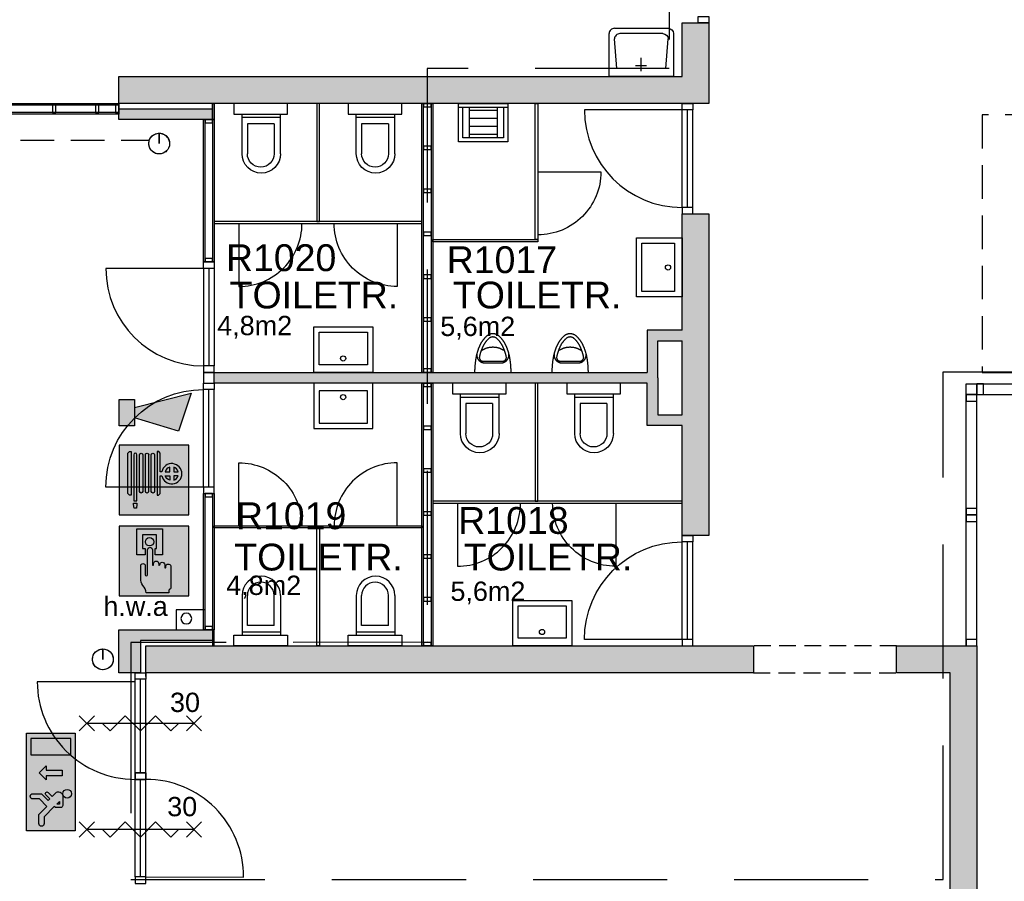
# Model space of a CAD drawing. Header units: millimetres. Extents: x 0 to 116900, y 0 to 82100.
# Tile 17 of 30: x 36227 to 45407, y 51808 to 59840. Entities that reach past the tile are written whole.
import ezdxf
from ezdxf.enums import TextEntityAlignment as Align

# ---------------------------------------------------------------- set-up
doc = ezdxf.new("R2010")
doc.units = ezdxf.units.MM
doc.header["$LTSCALE"] = 50
doc.header["$MEASUREMENT"] = 0
for name, pattern in [('B0403', [37.5, 25, -12.5]), ('B0701', [9.375, 6.25, -3.125]), ('B0702', [4.6875, 3.125, -1.5625]), ('DASHED', [75, 50, -25])]:
    doc.linetypes.add(name, pattern=pattern)
doc.layers.get('0').update_dxf_attribs({"color": 8, "linetype": 'CONTINUOUS'})
for name, color, linetype in [('AA22XI--_HOUT', 9, 'CONTINUOUS'), ('AA65----_BEVEILIGING', 240, 'CONTINUOUS'), ('AI65----_BEVEILIGING', 1, 'CONTINUOUS'), ('AL22XI--_HOUT', 1, 'CONTINUOUS'), ('AL65----_BEVEILIGING', 240, 'CONTINUOUS'), ('AL74----_INRSANITAIR', 1, 'CONTINUOUS'), ('ALR3OR3-_OPPR30', 150, 'B0403'), ('AT$1A---_ALGEMEEN', 7, 'CONTINUOUS'), ('AT65---_BEVEILIGING', 7, 'CONTINUOUS'), ('LAYER01', 252, 'CONTINUOUS'), ('LAYER28', 8, 'CONTINUOUS'), ('LAYER30', 1, 'CONTINUOUS'), ('LAYER31', 7, 'CONTINUOUS'), ('LAYER74', 1, 'DASHED')]:
    doc.layers.add(name, color=color, linetype=linetype)
doc.styles.add('01_100', font='arial.ttf', dxfattribs={"height": 180})
doc.styles.add('02_100', font='arial.ttf', dxfattribs={"height": 250})
doc.styles.add('03_1', font='arial.ttf', dxfattribs={"height": 3.5})
doc.styles.add('03_50', font='arial.ttf', dxfattribs={"height": 175})

# ---------------------------------------------------------------- blocks, each defined once
blk = doc.blocks.new('RR194')
at = {"layer": 'LAYER28', "color": 2, "linetype": 'Continuous'}
blk.add_lwpolyline([(-96.851562, 0, -1), (96.851562, 0, -1)], format="xyb", close=True, dxfattribs=at)
blk = doc.blocks.new('P74BA-AB')
at = {"layer": 'LAYER74', "color": 1, "linetype": 'Continuous'}
for points in [[(-300, -400), (-300, 0), (300, 0), (300, -400)], [(-229, -75), (-250, -350)], [(-225, -75), (225, -75)], [(0, -50), (0, -175)], [(229, -75), (250, -350)], [(-47, -100), (53, -100)], [(250, -450), (-250, -450)], [(-200, -400), (200, -400)]]:
    blk.add_lwpolyline(points, dxfattribs=at)
for points in [[(-200, -400, -0.414213), (-250, -350)], [(200, -400, 0.414214), (250, -350)], [(-250, -450, -0.414213), (-300, -400)], [(250, -450, 0.414214), (300, -400)]]:
    blk.add_lwpolyline(points, format="xyb", dxfattribs=at)
blk = doc.blocks.new('P74A1-AB')
at = {"layer": 'LAYER74', "color": 1, "linetype": 'Continuous'}
blk.add_lwpolyline([(-250, -20), (-250, -120), (250, -120), (250, -20)], close=True, dxfattribs=at)
for points in [[(-175, -490), (-175, -120)], [(-175, -150), (185, -150)], [(185, -490), (185, -120)], [(125, -210), (-125, -210)], [(-125, -210), (-125, -490)], [(125, -210), (125, -490)]]:
    blk.add_lwpolyline(points, dxfattribs=at)
for points in [[(185, -490, -0.999999), (-175, -490)], [(125, -490, -0.999997), (-125, -490)]]:
    blk.add_lwpolyline(points, format="xyb", dxfattribs=at)
blk = doc.blocks.new('A-H-74-061S')
at = {"layer": 'AL74----_INRSANITAIR'}
for points in [[(275, 424.3), (275, 0), (-275, 0), (-275, 424.3)], [(-225, 374.3), (225, 374.3), (225, 71.7), (-225, 71.7)]]:
    blk.add_lwpolyline(points, close=True, dxfattribs=at)
blk.add_circle((-1.5, 130.4), 24.3, dxfattribs=at)
at = {"style": '03_50', "flags": 3}
blk.add_attdef('TEKST', text='', height=100, dxfattribs=at).set_placement((0.3, 0), align=Align.TOP_RIGHT)
blk = doc.blocks.new('A-H-74-061Y')
at = {"layer": 'AL74----_INRSANITAIR'}
for points in [[(275, -424.3), (275, 0), (-275, 0), (-275, -424.3)], [(-225, -374.3), (225, -374.3), (225, -71.7), (-225, -71.7)]]:
    blk.add_lwpolyline(points, close=True, dxfattribs=at)
blk.add_circle((-1.5, -130.4), 24.3, dxfattribs=at)
at = {"style": '03_50', "flags": 3}
blk.add_attdef('TEKST', text='', height=100, dxfattribs=at).set_placement((0.3, 0), align=Align.RIGHT)
blk = doc.blocks.new('P-N-00-001_1407')
at = {"layer": 'LAYER74'}
blk.add_lwpolyline([(0, 0, 0.048328), (-14.1, 145.9, 0.062084), (-49.8, 254.6, 0.102751), (-113.1, 338.6, 0.181983), (-170, 360, 0.181983), (-226.9, 338.6, 0.102751), (-290.2, 254.6, 0.062084), (-325.9, 145.9, 0.048328), (-340, 0)], format="xyb", close=True, dxfattribs=at)
at = {"layer": 'LAYER74', "flags": 128}
blk.add_lwpolyline([(-43.5, 140, 0.000065), (-43.6, 140.2, 0.062084), (-76.9, 241.7, 0.102751), (-132.9, 316, 0.181983), (-170, 330, 0.181983), (-207.1, 316, 0.102751), (-263.1, 241.7, 0.062084), (-296.4, 140.2, 0.000065), (-296.5, 140, 0.42619), (-260, 105), (-80, 105, 0.42619)], format="xyb", close=True, dxfattribs=at)
blk.add_lwpolyline([(-317.9, 180, 0.423058), (-260, 90), (-80, 90, 0.423058), (-22.1, 180)], format="xyb", dxfattribs=at)
at = {"layer": 'LAYER74'}
blk.add_arc((-170, 37.7), 196.2, 55.82478, 124.17522, dxfattribs=at)
blk = doc.blocks.new('A-H-74-058')
at = {"layer": 'AL74----_INRSANITAIR'}
for p, q in [((-131.2, -40), (-131.2, -320)), ((-131.2, -64.6), (131.2, -64.6)), ((131.2, -40), (131.2, -320)), ((-131.2, -139.6), (131.2, -139.6)), ((-131.2, -213.6), (131.2, -213.6)), ((-131.2, -288.6), (131.2, -288.6))]:
    blk.add_line(p, q, dxfattribs=at)
blk.add_lwpolyline([(-230, 0), (230, 0), (230, -40), (-230, -40)], close=True, dxfattribs=at)
for points in [[(230, -40), (230, -360), (-230, -360), (-230, -40)], [(190, -40), (190, -320), (-190, -320), (-190, -40)]]:
    blk.add_lwpolyline(points, dxfattribs=at)
at = {"style": '03_50', "flags": 3}
blk.add_attdef('TEKST', (0, 0), '', height=100, dxfattribs=at)
blk = doc.blocks.new('B1H-65S00I')
at = {"layer": 'AA65----_BEVEILIGING', "extrusion": (0, 0, -1)}
h = blk.add_hatch(color=256, dxfattribs=at)
h.paths.add_polyline_path([(-258.1, 135.8), (-167.5, -135.8), (146.8, -41.8), (146.8, 33.6)])
h.paths.add_polyline_path([(146.8, -99.5), (147.9, -99.5), (258.1, -99.5), (258.1, 91.3), (146.8, 91.3)])
at = {"layer": 'AI65----_BEVEILIGING', "extrusion": (0, 0, -1)}
blk.add_lwpolyline([(258.1, 91.3), (146.8, 91.3), (146.8, -99.5), (147.9, -99.5), (258.1, -99.5)], close=True, dxfattribs=at)
blk.add_lwpolyline([(146.8, 33.6), (-258.1, 135.8), (-167.5, -135.8), (146.8, -41.8)], dxfattribs=at)
blk = doc.blocks.new('B1H-65S00K')
at = {"layer": 'AA65----_BEVEILIGING'}
h = blk.add_hatch(color=256, dxfattribs=at)
h.paths.add_polyline_path([(0, -9.8), (0, 0), (-10.3, 0), (-10.3, -19.3), (-10.3, -28.4, 0.829071), (-2.8, -28.4), (-2.8, -19.3, -0.133822)])
h.paths.add_polyline_path([(250, 0), (0, 0), (0, -9.8, -0.762289), (34.8, -20.1), (34.8, -29.1, 0.829071), (42.3, -29.1), (42.3, -27.9, -0.973711), (77.2, -26.6), (77.2, -37.6), (77.2, -46.6, 0.829071), (84.7, -46.6), (84.7, -42, -0.937999), (121.5, -37.3), (121.5, -184.9, -0.30588), (106.3, -210.2), (106.3, -229.4), (0, -229.4), (0, -250), (250, -250)])
h.paths.add_polyline_path([(250, 250), (0, 250), (0, 229.4), (61.9, 229.4), (61.9, 44.4), (7.8, 44.4), (7.8, 87.9), (18.5, 87.9), (18.5, 186), (0, 186), (0, 0), (250, 0)])
h.paths.add_polyline_path([(-123.1, 229.4), (0, 229.4), (0, 250), (-250, 250), (-250, 0), (-45.9, 0), (-45.9, 79.6, -1), (-10.3, 79.6), (-10.3, 0), (0, 0), (0, 186), (-80.7, 186), (-80.7, 87.9), (-62.2, 87.9), (-62.2, 44.4), (-123.1, 44.4)])
h.paths.add_polyline_path([(-1.1, 137.4, -1), (-61.1, 137.4, -1)], flags=16)
h.paths.add_polyline_path([(-94.8, -125.2), (-94.8, -35.4, -1), (-62.3, -35.4), (-62.3, -98.9, 1), (-45.9, -98.9), (-45.9, 0), (-250, 0), (-250, -250), (0, -250), (0, -229.4), (-55.1, -229.4, 0.175876), (-79.6, -176.2, -0.178536)])
at = {"layer": 'AI65----_BEVEILIGING'}
h = blk.add_hatch(color=255, dxfattribs=at)
h.paths.add_polyline_path([(61.9, 229.4), (-123.1, 229.4), (-123.1, 44.4), (-62.2, 44.4), (-62.2, 87.9), (-80.7, 87.9), (-80.7, 186), (18.5, 186), (18.5, 87.9), (7.8, 87.9), (7.8, 44.4), (61.9, 44.4)])
h.paths.add_polyline_path([(-1.1, 137.4, 1), (-61.1, 137.4, 1)], flags=17)
h.paths.add_polyline_path([(-10.3, 79.6, 1), (-45.9, 79.6), (-45.9, -98.9, -1), (-62.3, -98.9), (-62.3, -35.4, 1), (-94.8, -35.4), (-94.8, -125.2, 0.178536), (-79.6, -176.2, -0.175876), (-55.1, -229.4), (106.3, -229.4), (106.3, -210.2, 0.30588), (121.5, -184.9), (121.5, -37.3, 0.937999), (84.7, -42), (84.7, -46.6, -0.829071), (77.2, -46.6), (77.2, -37.6), (77.2, -26.6, 0.963386), (42.3, -27.5), (42.3, -29.1, -0.829071), (34.8, -29.1), (34.8, -19.4, 0.980219), (-2.8, -19.3), (-2.8, -28.4, -0.829071), (-10.3, -28.4), (-10.3, -19.3)])
at = {"layer": 'AA65----_BEVEILIGING'}
blk.add_lwpolyline([(-250, -250), (250, -250), (250, 250), (-250, 250)], close=True, dxfattribs=at)
at = {"layer": 'AI65----_BEVEILIGING', "color": 255, "flags": 128}
blk.add_lwpolyline([(-62.2, 44.4), (-123.1, 44.4), (-123.1, 229.4), (61.9, 229.4), (61.9, 44.4), (7.8, 44.4), (7.8, 87.9), (18.5, 87.9), (18.5, 186), (-80.7, 186), (-80.7, 87.9), (-62.2, 87.9)], close=True, dxfattribs=at)
at = {"layer": 'AI65----_BEVEILIGING', "color": 255}
blk.add_lwpolyline([(-10.3, 79.6), (-10.3, -19.3), (-10.3, -28.4, 0.829071), (-2.8, -28.4), (-2.8, -19.3, -0.997909), (34.8, -20.1), (34.8, -29.1, 0.829071), (42.3, -29.1), (42.3, -27.5, -0.963386), (77.2, -26.6), (77.2, -37.6), (77.2, -46.6, 0.829071), (84.7, -46.6), (84.7, -42, -0.937999), (121.5, -37.3), (121.5, -184.9, -0.30588), (106.3, -210.2), (106.3, -229.4), (-55.1, -229.4, 0.175876), (-79.6, -176.2, -0.178536), (-94.8, -125.2), (-94.8, -35.4, -1), (-62.3, -35.4), (-62.3, -98.9, 1), (-45.9, -98.9), (-45.9, 79.6, -1)], format="xyb", close=True, dxfattribs=at)
blk.add_circle((-31.1, 137.4), 30, dxfattribs=at)
blk = doc.blocks.new('B1H-65S009')
at = {"layer": 'AA65----_BEVEILIGING'}
h = blk.add_hatch(color=256, dxfattribs=at)
h.paths.add_polyline_path([(250, 0.6), (185.4, 0.6, -0.494077), (70.2, 0.6), (45.9, 0.6), (45.9, -97.9), (33.7, -109.2), (23.2, -109.2), (23.2, 0.6), (4.4, 0.6), (4.4, -82.8, -0.229189), (0, -91.9), (0, -249.4), (250, -249.4)])
h.paths.add_polyline_path([(0, -91.9, -0.627062), (-18.9, -82.8), (-18.9, 0.6), (-37.7, 0.6), (-37.7, -82.8, -0.999958), (-61, -82.8), (-61, 0.6), (-79.8, 0.6), (-79.8, -82.8, -0.999958), (-103.1, -82.8), (-103.1, 0.6), (-121.8, 0.6), (-121.8, -149.9), (-145.2, -149.9), (-145.2, 0.6), (-164, 0.6), (-164, -109.2), (-174.5, -109.2), (-186.7, -97.9), (-186.7, 0.6), (-250, 0.6), (-250, -249.4), (0, -249.4)])
h.paths.add_polyline_path([(-121.8, -177.1), (-126, -202.3), (-141, -202.3), (-145.3, -176.9), (-145.3, -167), (-121.8, -167)], flags=16)
h.paths.add_polyline_path([(-186.7, 193), (-175.2, 204.3), (-164, 204.3), (-164, 0.6), (-145.2, 0.6), (-145.2, 180.4, -1), (-121.9, 180.4), (-121.8, 0.6), (-103.1, 0.6), (-103.1, 180.4, -1.000049), (-79.7, 180.4, -0.999944), (-79.8, 180.4), (-79.8, 0.6), (-61, 0.6), (-61, 180.4, -1.000049), (-37.6, 180.4, -0.999944), (-37.7, 180.4), (-37.7, 0.6), (-18.9, 0.6), (-18.9, 180.4, -0.625683), (0, 189.6), (0, 250.6), (-250, 250.6), (-250, 0.6), (-186.7, 0.6)])
h.paths.add_polyline_path([(250, 250.6), (0, 250.6), (0, 189.6, -0.230278), (4.5, 180.4, -0.999944), (4.4, 180.4), (4.4, 0.6), (23.2, 0.6), (23.2, 204.3), (34.4, 204.3), (45.9, 193), (45.9, 59.1), (56.8, 59.1, -1.256433), (185.4, 0.6), (250, 0.6)])
h.paths.add_polyline_path([(56.8, 30.2), (45.9, 30.2), (45.9, 0.6), (70.2, 0.6, -0.113645)], flags=17)
h.paths.add_polyline_path([(113.4, 30.2), (80.8, 30.2, 0.205494), (105.9, 0.6), (113.4, 0.6)], flags=17)
h.paths.add_polyline_path([(113.4, 91.7, 0.2489), (80.8, 59.1), (113.4, 59.1)], flags=17)
h.paths.add_polyline_path([(142.2, 91.7), (142.2, 59.1), (174.9, 59.1, 0.2489)], flags=17)
h.paths.add_polyline_path([(174.9, 30.2), (142.2, 30.2), (142.2, 0.6), (149.8, 0.6, 0.205494)], flags=17)
h.paths.add_polyline_path([(113.4, 0.6), (105.9, 0.6, 0.041294), (113.4, -2.4)])
h.paths.add_polyline_path([(149.8, 0.6), (142.2, 0.6), (142.2, -2.4, 0.041294)], flags=17)
at = {"layer": 'AI65----_BEVEILIGING'}
h = blk.add_hatch(color=255, dxfattribs=at)
h.paths.add_polyline_path([(-121.9, 180.4, 0.999857), (-145.2, 180.4), (-145.2, -149.9), (-121.8, -149.9)])
h.paths.add_polyline_path([(-121.8, -177.1), (-121.8, -167), (-145.3, -167), (-145.3, -176.9), (-141, -202.3), (-126, -202.3)])
h.paths.add_polyline_path([(-164, 204.3), (-175.2, 204.3), (-186.7, 193), (-186.7, -97.9), (-174.5, -109.2), (-164, -109.2)])
h.paths.add_polyline_path([(-79.8, 180.4, 0.999951), (-79.7, 180.4, 1.000049), (-103.1, 180.4), (-103.1, -82.8, 0.999971), (-79.8, -82.8)])
h.paths.add_polyline_path([(-37.7, 180.4, 0.999951), (-37.6, 180.4, 1.000049), (-61, 180.4), (-61, -82.8, 0.999971), (-37.7, -82.8)])
h.paths.add_polyline_path([(4.4, 180.4, 0.999951), (4.5, 180.4, 1.000049), (-18.9, 180.4), (-18.9, -82.8, 0.999971), (4.4, -82.8)])
h.paths.add_polyline_path([(56.8, 59.1), (45.9, 59.1), (45.9, 193), (34.4, 204.3), (23.2, 204.3), (23.2, -109.2), (33.7, -109.2), (45.9, -97.9), (45.9, 30.2), (56.8, 30.2, 9.948558)])
h.paths.add_polyline_path([(80.8, 30.2), (113.4, 30.2), (113.4, -2.4, -0.2489)], flags=16)
h.paths.add_polyline_path([(80.8, 59.1, -0.2489), (113.4, 91.7), (113.4, 59.1)], flags=16)
h.paths.add_polyline_path([(142.2, 30.2), (174.9, 30.2, -0.2489), (142.2, -2.4)], flags=16)
h.paths.add_polyline_path([(142.2, 59.1), (142.2, 91.7, -0.2489), (174.9, 59.1)], flags=16)
at = {"layer": 'AA65----_BEVEILIGING'}
blk.add_lwpolyline([(-250, -249.4), (250, -249.4), (250, 250.6), (-250, 250.6)], close=True, dxfattribs=at)
at = {"layer": 'AI65----_BEVEILIGING', "color": 255, "flags": 128}
for points in [[(-186.7, -97.9), (-186.7, 193), (-175.2, 204.3), (-164, 204.3), (-164, -109.2), (-174.5, -109.2)], [(-126, -202.3), (-141, -202.3), (-145.3, -176.9), (-145.3, -167), (-121.8, -167), (-121.8, -177.1)]]:
    blk.add_lwpolyline(points, close=True, dxfattribs=at)
for points in [[(-145.2, 180.4), (-145.2, -149.9), (-121.8, -149.9), (-121.9, 180.4, 0.999857), (-145.2, 180.4)], [(-79.8, 180.4), (-79.8, -82.8, -0.999971), (-103.1, -82.8), (-103.1, 180.4, -1.000049), (-79.7, 180.4, -0.999951)], [(-37.7, 180.4), (-37.7, -82.8, -0.999971), (-61, -82.8), (-61, 180.4, -1.000049), (-37.6, 180.4, -0.999951)], [(4.4, 180.4), (4.4, -82.8, -0.999971), (-18.9, -82.8), (-18.9, 180.4, -1.000049), (4.5, 180.4, -0.999951)]]:
    blk.add_lwpolyline(points, format="xyb", close=True, dxfattribs=at)
at = {"layer": 'AI65----_BEVEILIGING', "color": 255}
for points in [[(23.2, 204.3), (23.2, -109.2), (33.7, -109.2), (45.9, -97.9), (45.9, 30.2), (56.8, 30.2, 9.948558), (56.8, 59.1), (45.9, 59.1), (45.9, 193), (34.4, 204.3)], [(113.4, 59.1), (113.4, 91.7, 0.2489), (80.8, 59.1)], [(142.2, 59.1), (174.9, 59.1, 0.2489), (142.2, 91.7)], [(113.4, -2.4, -0.2489), (80.8, 30.2), (113.4, 30.2)], [(174.9, 30.2), (142.2, 30.2), (142.2, -2.4, 0.2489)]]:
    blk.add_lwpolyline(points, format="xyb", close=True, dxfattribs=at)
blk = doc.blocks.new('B1H-65S023S')
at = {"layer": 'AA65----_BEVEILIGING'}
h = blk.add_hatch(color=100, dxfattribs=at)
h.paths.add_polyline_path([(-350, -175), (350, -175), (350, 175), (-350, 175)])
h.paths.add_polyline_path([(-183.7, -32.7), (-175.9, -24.9), (-249, 48.2), (-298.8, 48.2, -1), (-298.8, 85.6), (-233.5, 85.6), (-175.9, 27.9), (-121.4, 82.4), (-121.4, 129.1, -1), (-84.1, 129.1), (-84.1, 66.9), (-131.9, 19.1), (-120.9, 8.1), (-92.8, 36.2, -1), (-75.2, 18.6), (-103.3, -9.5), (-79.9, -32.9, -0.668179), (-101.8, -86), (-168.1, -86, -0.414214), (-183.7, -70.5)], flags=16)
h.paths.add_polyline_path([(-158.8, -43), (-158.3, -42.5), (-139.6, -61.2), (-158.8, -61.2)], flags=0)
h.paths.add_polyline_path([(-53, -116.7, -1), (-115.2, -116.7, -1)], flags=16)
h.paths.add_polyline_path([(15, 32.5), (65, 82.5), (115, 32.5), (85, 32.5), (85, -82.5), (45, -82.5), (45, 32.5)], flags=16)
h.paths.add_polyline_path([(195.6, 142.8), (312.2, 142.8), (312.2, -142.8), (195.6, -142.8)], flags=16)
h.paths.add_polyline_path([(-158.8, -61.2), (-139.6, -61.2), (-158.3, -42.5), (-158.8, -43)], flags=0)
at = {"layer": 'AI65----_BEVEILIGING', "linetype": 'Continuous'}
h = blk.add_hatch(color=255, dxfattribs=at)
h.paths.add_polyline_path([(-131.9, 19.1), (-84.1, 66.9), (-84.1, 129.1, 1), (-121.4, 129.1), (-121.4, 82.4), (-175.9, 27.9), (-233.5, 85.6), (-298.8, 85.6, 1), (-298.8, 48.2), (-249, 48.2), (-175.9, -24.9), (-183.7, -32.7), (-183.7, -70.5, 0.414214), (-168.1, -86), (-101.8, -86, 0.668179), (-79.9, -32.9), (-103.3, -9.5), (-75.2, 18.6, 1), (-92.8, 36.2), (-120.9, 8.1)])
h.paths.add_polyline_path([(-139.6, -61.2), (-158.8, -61.2), (-158.8, -42)], flags=16)
h.paths.add_polyline_path([(85, 32.5), (115, 32.5), (65, 82.5), (15, 32.5), (45, 32.5), (45, -82.5), (85, -82.5)])
h.paths.add_polyline_path([(195.6, -142.8), (312.2, -142.8), (312.2, 142.8), (195.6, 142.8)])
h.paths.add_polyline_path([(-53, -116.7, 1), (-115.2, -116.7, 1)])
at = {"layer": 'AI65----_BEVEILIGING', "color": 255, "linetype": 'Continuous'}
blk.add_line((-158.3, -42.5), (-158.8, -43), dxfattribs=at)
at = {"layer": 'AI65----_BEVEILIGING', "color": 100, "linetype": 'Continuous'}
blk.add_lwpolyline([(350, -175), (-350, -175), (-350, 175), (350, 175)], close=True, dxfattribs=at)
at = {"layer": 'AI65----_BEVEILIGING', "color": 255, "linetype": 'Continuous'}
for points in [[(-175.9, -24.9), (-249, 48.2), (-298.8, 48.2, -1), (-298.8, 85.6), (-233.5, 85.6), (-175.9, 27.9), (-121.4, 82.4), (-121.4, 129.1, -1), (-84.1, 129.1), (-84.1, 66.9), (-131.9, 19.1), (-120.9, 8.1), (-92.8, 36.2, -1), (-75.2, 18.6), (-103.3, -9.5), (-79.9, -32.9, -0.668179), (-101.8, -86)], [(-101.8, -86), (-168.1, -86, -0.414214), (-183.7, -70.5), (-183.7, -32.7), (-175.9, -24.9)]]:
    blk.add_lwpolyline(points, format="xyb", dxfattribs=at)
blk.add_lwpolyline([(195.6, 142.8), (195.6, -142.8), (312.2, -142.8), (312.2, 142.8)], close=True, dxfattribs=at)
at = {"layer": 'AI65----_BEVEILIGING', "color": 255}
blk.add_lwpolyline([(45, -82.5), (45, 32.5), (15, 32.5), (65, 82.5), (115, 32.5), (85, 32.5), (85, -82.5)], close=True, dxfattribs=at)
at = {"layer": 'AI65----_BEVEILIGING', "color": 255, "linetype": 'Continuous'}
for points in [[(-139.6, -61.2), (-158.8, -61.2), (-158.8, -43)], [(-139.6, -61.2), (-158.3, -42.5)]]:
    blk.add_lwpolyline(points, dxfattribs=at)
blk.add_circle((-84.1, -116.7), 31.1, dxfattribs=at)
blk = doc.blocks.new('A-S-65S035S')
at = {"layer": 'AL65----_BEVEILIGING'}
for p, q in [((0.707, 5.707), (-0.707, 4.293)), ((0.707, 4.293), (-0.707, 5.707)), ((0, -5), (0, 5)), ((0.707, -4.293), (-0.707, -5.707)), ((0.707, -5.707), (-0.707, -4.293))]:
    blk.add_line(p, q, dxfattribs=at)
blk.add_lwpolyline([(0, -3.536), (-0.707, -2.828), (0.707, -1.414), (-0.707, 0), (0.707, 1.414), (-0.707, 2.828), (0, 3.536)], dxfattribs=at)
at = {"layer": 'AT65---_BEVEILIGING', "color": 3, "style": '03_1', "width": 0.8}
blk.add_attdef('TIJD', text='', height=3.5, dxfattribs=at).set_placement((0.023, 7.5), align=Align.MIDDLE)

msp = doc.modelspace()

# ---------------------------------------------------------------- hatches: boundary and pattern name
at = {"layer": 'AA22XI--_HOUT'}
h = msp.add_hatch(color=252, dxfattribs=at)
h.dxf.hatch_style = 1
h.paths.add_polyline_path([(42652.4, 59809.8), (42402.4, 59809.8), (42402.4, 59309.8), (37152.4, 59309.8), (37152.4, 59059.8), (42652.4, 59059.8)])
h.paths.add_polyline_path([(42652.4, 58029.8), (42402.4, 58029.8), (42402.4, 56946.8), (42077.4, 56946.8), (42077.4, 56551.8), (38040.3, 56551.8), (38040.3, 56451.8), (42077.4, 56451.8), (42077.4, 56056.8), (42402.4, 56056.8), (42402.4, 55031.8), (42502.2, 55031.8), (42652.4, 55031.8)])
h.paths.add_polyline_path([(42402.4, 56156.8), (42177.4, 56156.8), (42177.4, 56501.8), (42177.4, 56846.8), (42402.4, 56846.8)], flags=16)
h.paths.add_polyline_path([(43067.6, 54001.8), (37402.4, 54001.8), (37402.4, 53751.8), (37402.7, 53751.8), (43067.6, 53751.8)])
h.paths.add_polyline_path([(37352.4, 54051.8), (38025.4, 54051.8), (38025.4, 54151.8), (37352.4, 54151.8), (37252.4, 54151.8), (37152.4, 54151.8), (37152.4, 53751.8), (37252.4, 53751.8), (37352.4, 53751.8)])
h.paths.add_polyline_path([(38025.4, 59009.8), (37152.4, 59009.8), (37152.4, 58960.1), (37152.4, 58909.8), (38025.4, 58909.8)])
at = {"layer": 'LAYER01'}
h = msp.add_hatch(color=256, dxfattribs=at)
h.dxf.hatch_style = 1
h.paths.add_polyline_path([(45152.4, 54001.8), (44402.4, 54001.8), (44402.4, 53751.8), (44902.4, 53751.8), (44902.4, 51676.8), (45152.4, 51676.8)])

# ---------------------------------------------------------------- linework, layer by layer
at = {"layer": 'AL22XI--_HOUT', "color": 1, "linetype": 'Continuous'}
for points in [[(34932.4, 59059.9), (37152.4, 59059.9), (37152.4, 58959.8), (34932.4, 58959.8)], [(34932.4, 59044.9), (37152.4, 59044.9), (37152.4, 58974.8), (34932.4, 58974.8)], [(38040.4, 58909.8), (38040.4, 57581.8), (37940.3, 57581.8), (37940.3, 58909.8)], [(38025.4, 58909.8), (38025.4, 57581.8), (37955.3, 57581.8), (37955.3, 58909.8)], [(38040.4, 55421.8), (38040.4, 54151.8), (37940.3, 54151.8), (37940.3, 55421.8)], [(38025.4, 55421.8), (38025.4, 54151.8), (37955.3, 54151.8), (37955.3, 55421.8)]]:
    msp.add_lwpolyline(points, close=True, dxfattribs=at)
at = {"layer": 'AL22XI--_HOUT'}
for points in [[(36564, 58974.8), (36564, 59044.9), (36532.4, 59044.9), (36532.4, 58974.8)], [(36964, 58974.8), (36964, 59044.9), (36932.4, 59044.9), (36932.4, 58974.8)], [(37152.4, 58974.8), (37152.4, 59044.9), (37120.8, 59044.9), (37120.8, 58974.8)], [(38040.4, 58909.8), (38025.4, 58909.8), (38025.4, 59059.8), (38040.4, 59059.8)], [(38996.3, 57959.8), (39021.5, 57959.8), (39021.5, 59059.8), (38996.3, 59059.8)], [(39992.4, 59028.2), (40062.5, 59028.2), (40062.5, 59059.8), (39992.4, 59059.8)], [(41058.6, 57790.2), (41033.3, 57790.2), (41033.3, 59059.8), (41058.6, 59059.8)], [(37955.3, 58878.2), (38025.4, 58878.2), (38025.4, 58909.8), (37955.3, 58909.8)], [(39992.4, 58628.2), (40062.5, 58628.2), (40062.5, 58659.8), (39992.4, 58659.8)], [(39992.4, 58228.2), (40062.5, 58228.2), (40062.5, 58259.8), (39992.4, 58259.8)], [(39977.4, 57959.8), (38040.4, 57959.8), (38040.4, 57940.1), (39977.4, 57940.1)], [(39992.4, 57828.2), (40062.5, 57828.2), (40062.5, 57859.8), (39992.4, 57859.8)], [(40077.5, 57790.2), (41058.6, 57790.2), (41058.6, 57770.4), (40077.5, 57770.4)], [(37955.3, 57581.8), (38025.4, 57581.8), (38025.4, 57613.5), (37955.3, 57613.5)], [(39992.4, 57428.2), (40062.5, 57428.2), (40062.5, 57459.8), (39992.4, 57459.8)], [(39992.4, 57028.2), (40062.5, 57028.2), (40062.5, 57059.8), (39992.4, 57059.8)], [(39992.4, 56551.8), (40062.5, 56551.8), (40062.5, 56583.5), (39992.4, 56583.5)], [(37940.9, 56451.8), (38040.3, 56451.8), (38040.3, 56551.8), (37940.9, 56551.8)], [(39992.4, 56420.2), (40062.5, 56420.2), (40062.5, 56451.8), (39992.4, 56451.8)], [(41033.3, 55351.8), (41058.6, 55351.8), (41058.6, 56451.8), (41033.3, 56451.8)], [(39992.4, 56020.2), (40062.5, 56020.2), (40062.5, 56051.8), (39992.4, 56051.8)], [(39992.4, 55620.2), (40062.5, 55620.2), (40062.5, 55651.8), (39992.4, 55651.8)], [(37955.3, 55390.2), (38025.4, 55390.2), (38025.4, 55421.8), (37955.3, 55421.8)], [(42402.4, 55351.8), (40077.5, 55351.8), (40077.5, 55332.1), (42402.4, 55332.1)], [(39992.4, 55220.2), (40062.5, 55220.2), (40062.5, 55251.8), (39992.4, 55251.8)], [(39977.4, 55101.8), (38040.4, 55101.8), (38040.4, 55121.6), (39977.4, 55121.6)], [(38996.3, 55101.8), (39021.5, 55101.8), (39021.5, 54001.8), (38996.3, 54001.8)], [(39992.4, 54820.2), (40062.5, 54820.2), (40062.5, 54851.8), (39992.4, 54851.8)], [(39992.4, 54420.2), (40062.5, 54420.2), (40062.5, 54451.8), (39992.4, 54451.8)], [(37955.3, 54151.8), (38025.4, 54151.8), (38025.4, 54183.5), (37955.3, 54183.5)], [(38025.4, 54001.8), (38040.4, 54001.8), (38040.4, 54151.8), (38025.4, 54151.8)], [(39992.4, 54001.8), (40062.5, 54001.8), (40062.5, 54033.5), (39992.4, 54033.5)]]:
    msp.add_lwpolyline(points, close=True, dxfattribs=at)
at = {"layer": 'AL22XI--_HOUT', "color": 1, "linetype": 'Continuous'}
for points in [[(45052.4, 56444.1), (50152.4, 56444.1)], [(45052.4, 56344.4), (50152.4, 56344.4)]]:
    msp.add_lwpolyline(points, dxfattribs=at)
at = {"layer": 'AL22XI--_HOUT'}
for points in [[(45052.4, 54001.8), (45052.4, 56444.1)], [(45152.4, 54001.8), (45152.4, 56444.1)]]:
    msp.add_lwpolyline(points, dxfattribs=at)
at = {"layer": 'ALR3OR3-_OPPR30'}
msp.add_lwpolyline([(42288.4, 68405.8), (42283.4, 59384.8), (40027.4, 59384.8), (40027.4, 54035.4), (37263.4, 54035), (37263.4, 53691.8), (37263.4, 53691.8), (37263.4, 53691.8), (37263.4, 51823.4), (44835.9, 51823.4), (44835.9, 56555.8), (50452.5, 56555.8)], dxfattribs=at)
at = {"layer": 'LAYER01', "color": 2, "linetype": 'Continuous'}
for points in [[(42402.4, 59309.8), (42402.4, 59809.8)], [(42402.4, 59809.8), (42652.4, 59809.8)], [(42652.4, 59809.8), (42652.4, 59059.8)], [(37152.4, 59309.8), (42402.4, 59309.8)], [(37152.4, 59059.8), (37152.4, 59309.8)], [(42652.4, 59059.8), (37152.4, 59059.8)], [(38025.4, 59059.8), (38025.4, 58909.8)], [(37152.4, 59009.8), (38025.4, 59009.8)], [(37152.4, 58909.8), (37152.4, 59009.8)], [(38025.4, 58909.8), (37152.4, 58909.8)], [(42402.4, 58029.8), (42652.4, 58029.8)], [(42402.4, 56946.8), (42402.4, 58029.8)], [(42652.4, 58029.8), (42652.4, 55031.8)], [(42402.4, 56946.8), (42077.4, 56946.8)], [(42077.4, 56946.8), (42077.4, 56551.8)], [(42177.4, 56846.8), (42402.4, 56846.8)], [(42177.4, 56501.8), (42177.4, 56846.8)], [(42402.4, 56156.8), (42402.4, 56846.8)], [(38040.3, 56551.8), (42077.4, 56551.8)], [(38040.3, 56451.8), (38040.3, 56551.8)], [(42177.4, 56501.8), (42177.4, 56156.8)], [(42077.4, 56451.8), (38040.3, 56451.8)], [(42077.4, 56056.8), (42077.4, 56451.8)], [(42177.4, 56156.8), (42402.4, 56156.8)], [(42402.4, 56056.8), (42077.4, 56056.8)], [(42402.4, 55031.8), (42402.4, 56056.8)], [(42652.4, 55031.8), (42402.4, 55031.8)], [(37952.4, 54338.8), (37686.4, 54338.8), (37686.4, 54151.8)], [(37152.4, 54151.8), (37252.4, 54151.8)], [(37152.4, 53751.8), (37152.4, 54151.8)], [(37252.4, 54151.8), (37252.4, 54151.8)], [(37252.4, 54151.8), (37352.4, 54151.8)], [(37352.4, 54151.8), (38025.4, 54151.8)], [(37352.4, 54151.8), (37352.4, 54151.8)], [(38025.4, 54151.8), (38025.4, 54001.8)], [(38025.4, 54051.8), (37352.4, 54051.8)], [(37352.4, 54051.8), (37352.4, 53751.8)], [(37402.4, 54001.8), (43067.6, 54001.8)], [(37402.4, 53715.5), (37402.4, 54001.8)], [(43067.6, 54001.8), (43067.6, 53751.8)], [(44402.4, 54001.8), (45152.4, 54001.8)], [(44402.4, 53751.8), (44402.4, 54001.8)], [(45152.4, 54001.8), (45152.4, 51676.8)], [(37252.4, 53751.8), (37152.4, 53751.8)], [(37352.4, 53751.8), (37252.4, 53751.8)], [(43067.6, 53751.8), (37402.4, 53751.8)], [(44902.4, 53751.8), (44402.4, 53751.8)], [(44902.4, 51676.8), (44902.4, 53751.8)]]:
    msp.add_lwpolyline(points, dxfattribs=at)
at = {"layer": 'LAYER01', "color": 252}
for points in [[(42402.2, 59000.1), (41491.9, 58999.8, 0.414213), (42402.4, 58089.8)], [(41058.6, 58421.7), (41646.3, 58421.7, -0.414214), (41058.6, 57833.9)], [(38271.2, 57940.1), (38271.2, 57352.3, 0.414214), (38858.9, 57940.1)], [(39746.7, 57940.1), (39746.7, 57352.3, -0.414214), (39158.9, 57940.1)], [(37940.3, 57521.8), (37030.1, 57521.6, 0.414213), (37940.6, 56611.6)], [(37940.3, 55481.9), (37030.1, 55482.1, -0.414213), (37940.6, 56392.1)], [(38271.2, 55121.6), (38271.2, 55709.3, -0.414214), (38858.9, 55121.6)], [(39746.7, 55121.6), (39746.7, 55709.3, 0.414214), (39158.9, 55121.6)], [(40308.2, 55332.1), (40308.2, 54744.3, 0.414214), (40895.9, 55332.1)], [(41783.7, 55332.1), (41783.7, 54744.3, -0.414214), (41195.9, 55332.1)], [(42402.2, 54061.9), (41491.9, 54062.1, -0.414213), (42402.4, 54972.1)], [(37300.5, 53668.4), (36390.3, 53668.1, 0.414214), (37300.8, 52758.1)]]:
    msp.add_lwpolyline(points, format="xyb", dxfattribs=at)
at = {"layer": 'LAYER01', "color": 1, "linetype": 'B0701'}
msp.add_lwpolyline([(45202.4, 56551.8), (47602.4, 56551.8), (47602.4, 58951.8), (45202.4, 58951.8)], close=True, dxfattribs=at)
at = {"layer": 'LAYER01', "color": 2, "linetype": 'Continuous'}
for points in [[(37527.4, 58684.8), (37527.4, 58781.7), (37541.5, 58780.7), (37555.5, 58777.5), (37568.2, 58772.7), (37579.4, 58766.6), (37588.6, 58759.9), (37597.1, 58752.1), (37606.8, 58740.3), (37612.7, 58730.7), (37618.4, 58718.2), (37621.6, 58707.3), (37623.4, 58698.1), (37624.2, 58687.7), (37624.2, 58680.5), (37623, 58668.9), (37620.6, 58658.4), (37617.8, 58650), (37614.4, 58642.3), (37608.1, 58631.2), (37602.7, 58623.8), (37595.8, 58616.3), (37588.1, 58609.4), (37580.2, 58603.6), (37570.1, 58597.9), (37556, 58592.3), (37543.2, 58589.3), (37531.6, 58588.1), (37523.3, 58588.1), (37506.9, 58590.2), (37494.5, 58593.8), (37485.8, 58597.4), (37478.2, 58601.4), (37468.7, 58607.8), (37458.9, 58616.4), (37452.8, 58623.1), (37446, 58632.4), (37440.8, 58641.5), (37436.2, 58652.2), (37433.5, 58661.4), (37431.3, 58673.3), (37430.6, 58684.8), (37431.3, 58696.4), (37433.4, 58708.1), (37437.5, 58720.9), (37442.8, 58732), (37447.6, 58739.6), (37454.9, 58749), (37463.5, 58757.6), (37474, 58765.6), (37482.6, 58770.7), (37493.8, 58775.7), (37506.1, 58779.3), (37518.1, 58781.2), (37527.4, 58781.7)], [(37002.4, 53876.8), (37002.4, 53973.7), (37016.5, 53972.7), (37030.5, 53969.5), (37043.2, 53964.7), (37054.4, 53958.6), (37063.6, 53951.9), (37072.1, 53944.1), (37081.8, 53932.3), (37087.7, 53922.7), (37093.4, 53910.2), (37096.6, 53899.3), (37098.4, 53890.1), (37099.2, 53879.7), (37099.2, 53872.5), (37098, 53860.9), (37095.6, 53850.4), (37092.8, 53842), (37089.4, 53834.3), (37083.1, 53823.2), (37077.7, 53815.8), (37070.8, 53808.3), (37063.1, 53801.4), (37055.2, 53795.6), (37045.1, 53789.9), (37031, 53784.3), (37018.2, 53781.3), (37006.6, 53780.1), (36998.3, 53780.1), (36981.9, 53782.2), (36969.5, 53785.8), (36960.8, 53789.4), (36953.2, 53793.4), (36943.7, 53799.8), (36933.9, 53808.4), (36927.8, 53815.1), (36921, 53824.4), (36915.8, 53833.5), (36911.2, 53844.2), (36908.5, 53853.4), (36906.3, 53865.3), (36905.6, 53876.8), (36906.3, 53888.4), (36908.4, 53900.1), (36912.5, 53912.9), (36917.8, 53924), (36922.6, 53931.6), (36929.9, 53941), (36938.5, 53949.6), (36949, 53957.6), (36957.6, 53962.7), (36968.8, 53967.7), (36981.1, 53971.3), (36993.1, 53973.2), (37002.4, 53973.7)]]:
    msp.add_lwpolyline(points, close=True, dxfattribs=at)
at = {"layer": 'LAYER01', "color": 3, "linetype": 'B0701'}
msp.add_lwpolyline([(34829.3, 58716.8), (37430.6, 58716.8)], dxfattribs=at)
at = {"layer": 'LAYER01', "color": 1, "linetype": 'Continuous'}
msp.add_lwpolyline([(37830.4, 54256.8, 1), (37730.4, 54256.8, 1)], format="xyb", close=True, dxfattribs=at)
at = {"layer": 'LAYER01', "color": 1, "linetype": 'B0702'}
msp.add_lwpolyline([(43067.6, 53751.8), (44402.4, 53751.8), (44402.4, 54001.8), (43067.6, 54001.8)], close=True, dxfattribs=at)
at = {"layer": 'LAYER01'}
msp.add_lwpolyline([(37404.3, 51847.9), (38314.6, 51847.6, 0.414214), (37404.6, 52758.1)], format="xyb", dxfattribs=at)
at = {"layer": 'LAYER30', "color": 1, "linetype": 'Continuous'}
for points in [[(42552.4, 59809.8), (42552.4, 59869.6), (42652.2, 59869.6), (42652.2, 59809.8)], [(40077.5, 59059.8), (40077.5, 56551.8), (39977.4, 56551.8), (39977.4, 59059.8)], [(40062.5, 59059.8), (40062.5, 56551.8), (39992.4, 56551.8), (39992.4, 59059.8)], [(42502.2, 59059.8), (42502.2, 59000.1), (42402.4, 59000.1), (42402.4, 59059.8)], [(42502.2, 58029.8), (42502.2, 58089.8), (42402.2, 58089.8), (42402.2, 58029.8)], [(38040.4, 57581.8), (38040.4, 57521.8), (37940.3, 57521.8), (37940.3, 57581.8)], [(38040.4, 56551.8), (38040.4, 56611.6), (37940.9, 56611.6), (37940.9, 56551.8)], [(38040.4, 56451.8), (38040.4, 56392.1), (37940.9, 56392.1), (37940.9, 56451.8)], [(40077.5, 56451.8), (40077.5, 54001.8), (39977.4, 54001.8), (39977.4, 56451.8)], [(40062.5, 56451.8), (40062.5, 54001.8), (39992.4, 54001.8), (39992.4, 56451.8)], [(45212.2, 56444.1), (45152.4, 56444.1), (45152.4, 56344.4), (45212.2, 56344.4)], [(45152.4, 56284.6), (45152.4, 56344.4), (45052.7, 56344.4), (45052.7, 56284.6)], [(38040.4, 55421.8), (38040.4, 55481.8), (37940.3, 55481.8), (37940.3, 55421.8)], [(45152.4, 55223), (45152.4, 55282.7), (45052.7, 55282.7), (45052.4, 55223)], [(45152.4, 55163.2), (45152.4, 55223), (45052.4, 55223), (45052.4, 55163.2)], [(42502.2, 55031.8), (42502.2, 54972.1), (42402.4, 54972.1), (42402.4, 55031.8)], [(42502.2, 54001.8), (42502.2, 54061.8), (42402.2, 54061.8), (42402.2, 54001.8)], [(45152.4, 54001.8), (45152.4, 54061.6), (45052.7, 54061.6), (45052.7, 54001.8)], [(37402.7, 53751.8), (37402.7, 53692.1), (37302.9, 53692.1), (37302.9, 53751.8)], [(37402.7, 52758.2), (37402.7, 52818.2), (37302.7, 52818.2), (37302.7, 52758.2)], [(37402.4, 52817.9), (37402.4, 52758.2), (37302.7, 52758.2), (37302.7, 52817.9)], [(37402.4, 51787.9), (37402.4, 51847.9), (37302.4, 51847.9), (37302.4, 51787.9)]]:
    msp.add_lwpolyline(points, close=True, dxfattribs=at)
for points in [[(42402.2, 58089.8), (42402.4, 59000.1)], [(42452.2, 58089.8), (42452.2, 59000.1)], [(42502.2, 58089.8), (42502.2, 59000.1)], [(37940.3, 57521.8), (37940.6, 56611.6)], [(37990.7, 57521.8), (37990.7, 56611.6)], [(37940.3, 57421.8), (37940.6, 56611.6)], [(37940.3, 55581.8), (37940.6, 56392.1)], [(37940.3, 55481.8), (37940.6, 56392.1)], [(37990.7, 55481.8), (37990.7, 56392.1)], [(42402.2, 54061.8), (42402.4, 54972.1)], [(42452.2, 54061.8), (42452.2, 54972.1)], [(42502.2, 54061.8), (42502.2, 54972.1)], [(37302.7, 52818.2), (37302.9, 53692.1)], [(37352.7, 52818.2), (37352.7, 53692.1)], [(37402.7, 52818.2), (37402.7, 53692.1)], [(37302.4, 51847.9), (37302.7, 52758.2)], [(37352.4, 51847.9), (37352.4, 52758.2)], [(37402.4, 51847.9), (37402.4, 52758.2)]]:
    msp.add_lwpolyline(points, dxfattribs=at)
at = {"layer": 'LAYER31', "color": 1, "linetype": 'Continuous'}
for points in [[(38040.4, 57521.8), (38040.4, 56611.6)], [(38040.4, 55481.8), (38040.4, 56392.1)], [(37952.7, 54151.8), (37940.7, 54151.8)]]:
    msp.add_lwpolyline(points, dxfattribs=at)

# ---------------------------------------------------------------- block references
for name, p in [('A-H-74-058', (40548.4, 59059.8)), ('A-H-74-061S', (39244, 56551.8)), ('P-N-00-001_1407', (40808.6, 56551.8)), ('P-N-00-001_1407', (41528.9, 56551.8)), ('A-H-74-061Y', (39244, 56451.8)), ('A-H-74-061S', (41098.6, 54001.8))]:
    msp.add_blockref(name, p)
at = {"rotation": 90}
msp.add_blockref('A-H-74-061S', (42402.4, 57531.9), dxfattribs=at)
at = {"xscale": 1.3, "yscale": 1.3, "zscale": 1.3}
for name, p in [('B1H-65S00I', (37488.8, 56181.5)), ('B1H-65S009', (37478.3, 55549)), ('B1H-65S00K', (37478.3, 54794.5))]:
    msp.add_blockref(name, p, dxfattribs=at)
at = {"rotation": 90}
for name, p, xscale, yscale in [('A-S-65S035S', (37352.7, 53279.9), 100, 100), ('B1H-65S023S', (36517.1, 52733.8), 1.3, 1.3), ('A-S-65S035S', (37352.7, 52290.6), 100, 100)]:
    msp.add_blockref(name, p, dxfattribs=dict(at, xscale=xscale, yscale=yscale))
at = {"layer": 'LAYER28'}
for p in [(37527.4, 58684.8), (37002.4, 53876.8)]:
    msp.add_blockref('RR194', p, dxfattribs=at)
at = {"layer": 'LAYER74', "rotation": 180}
msp.add_blockref('P74BA-AB', (42022.9, 59309.8), dxfattribs=at)
at = {"layer": 'LAYER74'}
for p in [(38474.7, 59079.8), (39540.2, 59079.8), (40511.7, 56471.8), (41577.3, 56471.8)]:
    msp.add_blockref('P74A1-AB', p, dxfattribs=at)
at = {"layer": 'LAYER74', "xscale": -1, "rotation": 180}
for p in [(38474.7, 53981.8), (39540.2, 53981.8)]:
    msp.add_blockref('P74A1-AB', p, dxfattribs=at)

# ---------------------------------------------------------------- texts
at = {"layer": 'AT$1A---_ALGEMEEN', "color": 2, "style": '02_100'}
for s, p in [('R1020', (38150.1, 57495.9)), ('R1017', (40208.2, 57477.4)), ('R1019', (38243.4, 55090.2)), ('R1018', (40315.7, 55046.6))]:
    msp.add_text(s, height=250, dxfattribs=at).set_placement(p)
for p in [(38970.3, 57148), (41051.9, 57148), (39013, 54705.1), (41152.7, 54705.1)]:
    msp.add_text('TOILETR.', height=250, dxfattribs=at).set_placement(p, align=Align.CENTER)
at = {"layer": 'AT$1A---_ALGEMEEN', "color": 7, "style": '01_100'}
for s, p in [('4,8m2', (38068.4, 56898.7)), ('5,6m2', (40148.1, 56890.8)), ('4,8m2', (38152.8, 54477.1)), ('5,6m2', (40243.1, 54421.7)), ('h.w.a', (37006.7, 54281.8)), ('30', (37628.3, 53385.9)), ('30', (37602.3, 52414.1))]:
    msp.add_text(s, height=180, dxfattribs=at).set_placement(p)

doc.saveas('drawing.dxf')
